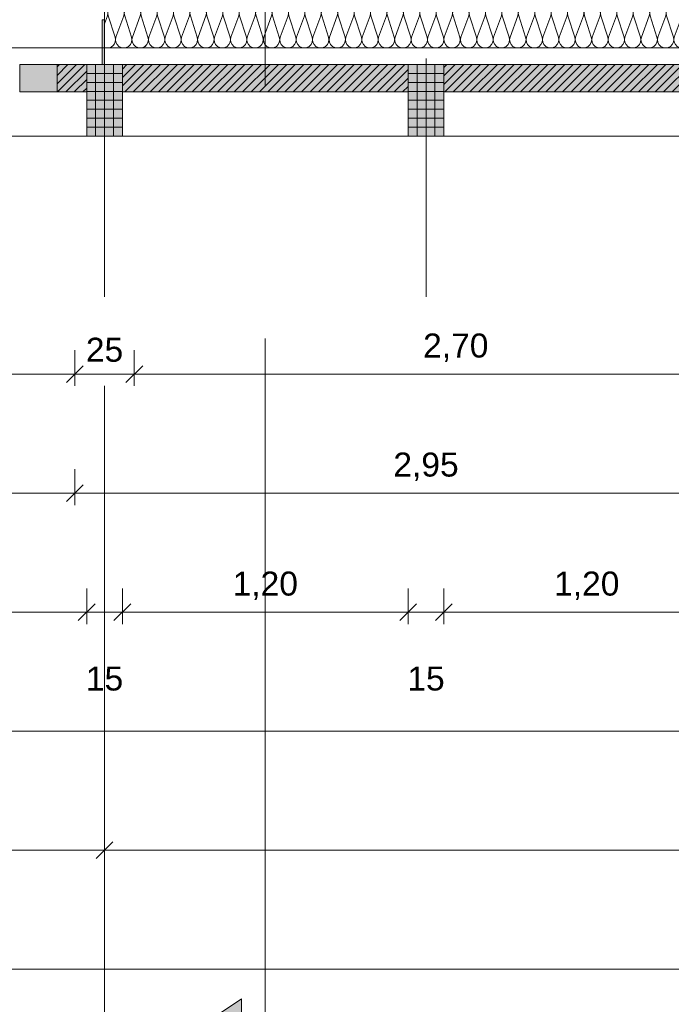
# Model space of a CAD drawing. Header units: metres. Extents: x -45 to 152, y -127 to 99.
# Tile 133 of 256: x -16.56 to -13.82, y -25.92 to -21.79. Entities that reach past the tile are written whole.
import ezdxf

# ---------------------------------------------------------------- set-up
doc = ezdxf.new("R2010")
doc.units = ezdxf.units.M
doc.header["$PDMODE"] = 1
doc.header["$PDSIZE"] = -2
doc.linetypes.add('Achsen 01', pattern=[5.291531, 3.175, -1.058062, 0.352704, -0.705764])
doc.linetypes.add('Raster 01', pattern=[2, 1, -1])
doc.layers.get('0').update_dxf_attribs({"lineweight": 25})
for name, color, linetype, lineweight, true_color in [('014_Fassadenarbeiten-000 Aufsicht Betonfertigteile', 7, 'Continuous', 9, 0xc0c0c0), ('014_Fassadenarbeiten-000 Aufsicht Filtermauerwerk', 7, 'Continuous', 9, 0xa6a6a6), ('014_Fassadenarbeiten-330 mineralische Dämmung', 7, 'Continuous', 9, 0x666666), ('032_Metallarbeiten-PR_Fassade', 7, 'Continuous', 13, 0x444444), ('AV1-Achsen', 1, 'Achsen 01', 18, 0xff0000), ('AV1-Raster', 7, 'Raster 01', 9, 0xa6a6a6)]:
    doc.layers.add(name, color=color, linetype=linetype, lineweight=lineweight, true_color=true_color)
for name, color, linetype, lineweight in [('014_Fassadenarbeiten-330 Betonfertigteile vertikal', 7, 'Continuous', 9), ('014_Fassadenarbeiten-330 Filtermauerwerk 11.5cm', 7, 'Continuous', 9), ('_1.35m (3D)', 7, 'Continuous', 9), ('_GRU (2D)', 7, 'Continuous', 9), ('_OG 2 (2D)', 7, 'Continuous', 9), ('AV1-Schnitt Achsen', 7, 'Achsen 01', 18), ('Bemaßung-Bemaßung', 7, 'Continuous', 9)]:
    doc.layers.add(name, color=color, linetype=linetype, lineweight=lineweight)
doc.layers.get('0').freeze()
doc.styles.add('Arial', font='arial.ttf')
doc.dimstyles.new('COE 50', dxfattribs={"dimtxt": 126.090495, "dimasz": 0.001414, "dimexe": 0.001, "dimexo": 0.01, "dimgap": 0.001, "dimtad": 1, "dimdec": 3, "dimtxsty": 'Arial', "dimblk": 'VW_SLASH-4', "dimblk1": 'VW_SLASH-4', "dimblk2": 'VW_SLASH-4', "dimcen": 0, "dimadec": 3, "dimazin": 0, "dimtfac": 0.8, "dimtdec": 3, "dimtix": 1, "dimtmove": 0, "dimatfit": 0, "dimldrblk": 'VW_SLASH-3', "dimfxl": 0.002, "dimfxlon": 1, "dimfrac": 2, "dimtolj": 1, "dimarcsym": 0})
pattern_1 = [(45, (0, 0), (0.01767767, -0.01767767), [])]
pattern_2 = [(-90, (0, 0), (0.0375, 0), [])]
pattern_3 = [(0, (0, 0), (2e-18, -0.0375), [])]

# ---------------------------------------------------------------- blocks, each defined once
blk = doc.blocks.new('Group-2')
at = {"layer": 'AV1-Raster'}
for p, q in [((-16.2, -22.95), (-16.2, 1.35)), ((-14.85, -22.95), (-14.85, 1.35))]:
    blk.add_line(p, q, dxfattribs=at)
blk = doc.blocks.new('1.35m (3D)')
at = {"layer": 'AV1-Raster', "color": 7}
blk.add_blockref('Group-2', (0, 0), dxfattribs=at)
blk = doc.blocks.new('Group-211')
at = {"layer": '014_Fassadenarbeiten-330 mineralische Dämmung', "transparency": 33554687, "flags": 128}
for points in [[(-21.77, 15.9809, 0.324435), (-21.7316, 15.9934, 0.324435), (-21.7316, 16.0339, 0.324435), (-21.77, 16.0464), (-21.86, 16.0175, -0.324488), (-21.8985, 16.0301, -0.324488), (-21.8985, 16.0705, -0.324488), (-21.86, 16.0831), (-21.77, 16.0498, 0.324435), (-21.7316, 16.0624, 0.324435), (-21.7316, 16.1028, 0.324435), (-21.77, 16.1154), (-21.86, 16.0865, -0.324488), (-21.8985, 16.099, -0.324488), (-21.8985, 16.1395, -0.324488), (-21.86, 16.152), (-21.77, 16.1188, 0.324435), (-21.7316, 16.1313, 0.324435), (-21.7316, 16.1718, 0.324435), (-21.77, 16.1843), (-21.86, 16.1554, -0.624418), (-21.9029, 16.2)], [(-21.7318, 16.2, -0.321812), (-21.77, 16.1877), (-21.8033, 16.2)], [(-21.77, 13.4989, 1.372583), (-21.77, 13.5644), (-21.86, 13.5355, -1.372995), (-21.86, 13.6011), (-21.77, 13.5678, 1.372583), (-21.77, 13.6334), (-21.86, 13.6044, -1.372995), (-21.86, 13.67), (-21.77, 13.6367, 1.372583), (-21.77, 13.7023), (-21.86, 13.6734, -1.372995), (-21.86, 13.739), (-21.77, 13.7057, 1.372583), (-21.77, 13.7713), (-21.86, 13.7423, -1.372995), (-21.86, 13.8079), (-21.77, 13.7746, 1.372583), (-21.77, 13.8402), (-21.86, 13.8113, -1.372995), (-21.86, 13.8768), (-21.77, 13.8436, 1.372583), (-21.77, 13.9091), (-21.86, 13.8802, -1.372995), (-21.86, 13.9458), (-21.77, 13.9125, 1.372583), (-21.77, 13.9781), (-21.86, 13.9492, -1.372995), (-21.86, 14.0147), (-21.77, 13.9815, 1.372583), (-21.77, 14.047), (-21.86, 14.0181, -1.372995), (-21.86, 14.0837), (-21.77, 14.0504, 1.372583), (-21.77, 14.116), (-21.86, 14.0871, -1.372995), (-21.86, 14.1526), (-21.77, 14.1194, 1.372583), (-21.77, 14.1849), (-21.86, 14.156, -1.372995), (-21.86, 14.2216), (-21.77, 14.1883, 1.372583), (-21.77, 14.2539), (-21.86, 14.2249, -1.372995), (-21.86, 14.2905), (-21.77, 14.2572, 1.372583), (-21.77, 14.3228), (-21.86, 14.2939, -1.372995), (-21.86, 14.3595), (-21.77, 14.3262, 1.372583), (-21.77, 14.3918), (-21.86, 14.3628, -1.372995), (-21.86, 14.4284), (-21.77, 14.3951, 1.372583), (-21.77, 14.4607), (-21.86, 14.4318, -1.372995), (-21.86, 14.4973), (-21.77, 14.4641, 1.372583), (-21.77, 14.5296), (-21.86, 14.5007, -1.372995), (-21.86, 14.5663), (-21.77, 14.533, 1.372583), (-21.77, 14.5986), (-21.86, 14.5697, -1.372995), (-21.86, 14.6352), (-21.77, 14.602, 1.372583), (-21.77, 14.6675), (-21.86, 14.6386, -1.372995), (-21.86, 14.7042), (-21.77, 14.6709, 1.372583), (-21.77, 14.7365), (-21.86, 14.7076, -1.372995), (-21.86, 14.7731), (-21.77, 14.7399, 1.372583), (-21.77, 14.8054), (-21.86, 14.7765, -1.372995), (-21.86, 14.8421), (-21.77, 14.8088, 1.372583), (-21.77, 14.8744), (-21.86, 14.8454, -1.372995), (-21.86, 14.911), (-21.77, 14.8777, 1.372583), (-21.77, 14.9433), (-21.86, 14.9144, -1.372995), (-21.86, 14.98), (-21.77, 14.9467, 1.372583), (-21.77, 15.0123), (-21.86, 14.9833, -1.372995), (-21.86, 15.0489), (-21.77, 15.0156, 1.372583), (-21.77, 15.0812), (-21.86, 15.0523, -1.372995), (-21.86, 15.1179), (-21.77, 15.0846, 1.372583), (-21.77, 15.1502), (-21.86, 15.1212, -1.372995), (-21.86, 15.1868), (-21.77, 15.1535, 1.372583), (-21.77, 15.2191), (-21.86, 15.1902, -1.372995), (-21.86, 15.2557), (-21.77, 15.2225, 1.372583), (-21.77, 15.288), (-21.86, 15.2591, -1.372995), (-21.86, 15.3247), (-21.77, 15.2914, 1.372583), (-21.77, 15.357), (-21.86, 15.3281, -1.372995), (-21.86, 15.3936), (-21.77, 15.3604, 1.372583), (-21.77, 15.4259), (-21.86, 15.397, -1.372995), (-21.86, 15.4626), (-21.77, 15.4293, 1.372583), (-21.77, 15.4949), (-21.86, 15.466, -1.372995), (-21.86, 15.5315), (-21.77, 15.4983, 1.372583), (-21.77, 15.5638), (-21.86, 15.5349, -1.372995), (-21.86, 15.6005), (-21.77, 15.5672, 1.372583), (-21.77, 15.6328), (-21.86, 15.6038, -1.372995), (-21.86, 15.6694), (-21.77, 15.6361, 1.372583), (-21.77, 15.7017), (-21.86, 15.6728, -1.372995), (-21.86, 15.7384), (-21.77, 15.7051, 1.372583), (-21.77, 15.7707), (-21.86, 15.7417, -1.372995), (-21.86, 15.8073), (-21.77, 15.774, 1.372583), (-21.77, 15.8396), (-21.86, 15.8107, -1.372995), (-21.86, 15.8762), (-21.77, 15.843, 1.372583), (-21.77, 15.9085), (-21.86, 15.8796, -1.372995), (-21.86, 15.9452), (-21.77, 15.9119, 1.372583), (-21.77, 15.9775), (-21.86, 15.9486, -1.372995), (-21.86, 16.0141), (-21.77, 15.9809, 1.372583), (-21.77, 16.0464), (-21.86, 16.0175, -1.372995), (-21.86, 16.0831), (-21.77, 16.0498, 1.372583), (-21.77, 16.1154), (-21.86, 16.0865, -1.372995), (-21.86, 16.152)], [(-21.77, 13.6334, -0.324435), (-21.7316, 13.6208, -0.324435), (-21.7316, 13.5804, -0.324435), (-21.77, 13.5678), (-21.86, 13.6011, 0.324488), (-21.8985, 13.5885, 0.324488), (-21.8985, 13.5481, 0.324488), (-21.86, 13.5355), (-21.77, 13.5644, -0.324435), (-21.7316, 13.5519, -0.324435), (-21.7316, 13.5114, -0.324435), (-21.77, 13.4989), (-21.86, 13.5321, 0.54007), (-21.9048, 13.496)], [(-21.7684, 13.496, -0.131588), (-21.7505, 13.496)]]:
    blk.add_lwpolyline(points, format="xyb", dxfattribs=at)
blk = doc.blocks.new('Group-212')
at = {"layer": '014_Fassadenarbeiten-330 mineralische Dämmung', "transparency": 33554687}
blk.add_blockref('Group-211', (0, 0), dxfattribs=at)
blk = doc.blocks.new('Parametric Object-33')
at = {"layer": '014_Fassadenarbeiten-330 mineralische Dämmung', "color": 7, "transparency": 33554687}
blk.add_blockref('Group-212', (0, 0), dxfattribs=at)
at = {"layer": '014_Fassadenarbeiten-330 mineralische Dämmung', "color": 0, "flags": 1}
for tag in ['IFC_UUID', 'instanceID', 'prm0_name', 'prm0_type', 'prm0_value', 'prm1_name', 'prm1_type', 'prm1_value', 'prm2_name', 'prm2_type', 'prm2_value', 'prm3_name', 'prm3_type', 'prm3_value', 'prm4_name', 'prm4_type', 'prm4_value', 'prm5_name', 'prm5_type', 'prm5_value', 'prm6_name', 'prm6_type', 'prm6_value']:
    blk.add_attdef(tag, (-16.2, -21.9271), '', height=0.00018, dxfattribs=at)
blk = doc.blocks.new('VW_SLASH-4')
at = {"color": 0, "linetype": 'ByBlock', "lineweight": -2, "transparency": 16777216}
blk.add_line((0, 0), (-1, 0), dxfattribs=at)
at = {"color": 0, "linetype": 'Continuous', "lineweight": 15, "transparency": 16777216, "flags": 128}
blk.add_lwpolyline([(0.5, 0.5), (-0.5, -0.5)], dxfattribs=at)
blk = doc.blocks.new('*D434')
at = {"layer": 'Bemaßung-Bemaßung', "color": 0, "lineweight": -2}
for p, q in [((-39.15, -25.675), (-39.15, -25.825)), ((0, -25.675), (0, -25.825)), ((-0.0707, -25.775), (-39.0793, -25.775))]:
    blk.add_line(p, q, dxfattribs=at)
at = {"layer": 'Defpoints', "color": 0}
for p in [(-39.15, -21.6), (0, -21.6), (-39.15, -25.775)]:
    blk.add_point(p, dxfattribs=at)
at = {"layer": 'Bemaßung-Bemaßung', "color": 0, "lineweight": -2, "xscale": 0.070693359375, "yscale": 0.070693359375, "zscale": 0.070693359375, "rotation": 180}
blk.add_blockref('VW_SLASH-4', (-39.15, -25.775), dxfattribs=at)
at = {"layer": 'Bemaßung-Bemaßung', "color": 0, "lineweight": -2, "xscale": 0.070693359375, "yscale": 0.070693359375, "zscale": 0.070693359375}
blk.add_blockref('VW_SLASH-4', (0, -25.775), dxfattribs=at)
at = {"layer": 'Bemaßung-Bemaßung', "color": 0, "insert": (-19.575, -25.6341), "char_height": 0.15131, "attachment_point": 5, "style": 'Arial'}
blk.add_mtext('\\A1;39,15', dxfattribs=at)
blk = doc.blocks.new('VW_SLASH-3')
at = {"color": 0, "linetype": 'ByBlock', "lineweight": -2, "transparency": 16777216}
blk.add_line((0, 0), (-1, 0), dxfattribs=at)
at = {"color": 0, "linetype": 'Continuous', "lineweight": 15, "transparency": 16777216, "flags": 128}
blk.add_lwpolyline([(0.5, 0.5), (-0.5, -0.5)], dxfattribs=at)
blk = doc.blocks.new('*D438')
at = {"layer": 'Bemaßung-Bemaßung', "color": 0, "lineweight": -2}
for p, q in [((-22.95, -25.175), (-22.95, -25.325)), ((-16.2, -25.175), (-16.2, -25.325)), ((-16.2707, -25.275), (-22.8793, -25.275))]:
    blk.add_line(p, q, dxfattribs=at)
at = {"layer": 'Defpoints', "color": 0}
for p in [(-22.95, -21.6), (-16.2, -21.6), (-22.95, -25.275)]:
    blk.add_point(p, dxfattribs=at)
at = {"layer": 'Bemaßung-Bemaßung', "color": 0, "lineweight": -2, "xscale": 0.070693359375, "yscale": 0.070693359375, "zscale": 0.070693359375, "rotation": 180}
blk.add_blockref('VW_SLASH-4', (-22.95, -25.275), dxfattribs=at)
at = {"layer": 'Bemaßung-Bemaßung', "color": 0, "lineweight": -2, "xscale": 0.070693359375, "yscale": 0.070693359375, "zscale": 0.070693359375}
blk.add_blockref('VW_SLASH-4', (-16.2, -25.275), dxfattribs=at)
at = {"layer": 'Bemaßung-Bemaßung', "color": 0, "insert": (-19.575, -25.1644), "char_height": 0.10087, "attachment_point": 5, "style": 'Arial'}
blk.add_mtext('\\A1;6,75', dxfattribs=at)
blk = doc.blocks.new('*D439')
at = {"layer": 'Bemaßung-Bemaßung', "color": 0, "lineweight": -2}
for p, q in [((-16.2, -25.175), (-16.2, -25.325)), ((-10.8, -25.175), (-10.8, -25.325)), ((-10.8707, -25.275), (-16.1293, -25.275))]:
    blk.add_line(p, q, dxfattribs=at)
at = {"layer": 'Defpoints', "color": 0}
for p in [(-16.2, -21.6), (-10.8, -21.6), (-16.2, -25.275)]:
    blk.add_point(p, dxfattribs=at)
at = {"layer": 'Bemaßung-Bemaßung', "color": 0, "lineweight": -2, "xscale": 0.070693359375, "yscale": 0.070693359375, "zscale": 0.070693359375, "rotation": 180}
blk.add_blockref('VW_SLASH-4', (-16.2, -25.275), dxfattribs=at)
at = {"layer": 'Bemaßung-Bemaßung', "color": 0, "lineweight": -2, "xscale": 0.070693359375, "yscale": 0.070693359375, "zscale": 0.070693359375}
blk.add_blockref('VW_SLASH-4', (-10.8, -25.275), dxfattribs=at)
at = {"layer": 'Bemaßung-Bemaßung', "color": 0, "insert": (-13.5, -25.1644), "char_height": 0.10087, "attachment_point": 5, "style": 'Arial'}
blk.add_mtext('\\A1;5,40', dxfattribs=at)
blk = doc.blocks.new('*D458')
at = {"layer": 'Bemaßung-Bemaßung', "color": 0, "lineweight": -2}
for p, q in [((-39.825, -24.675), (-39.825, -24.825)), ((0.675, -24.675), (0.675, -24.825)), ((0.6043, -24.775), (-39.7543, -24.775))]:
    blk.add_line(p, q, dxfattribs=at)
at = {"layer": 'Defpoints', "color": 0}
for p in [(-39.825, -22.275), (0.675, -22.275), (-39.825, -24.775)]:
    blk.add_point(p, dxfattribs=at)
at = {"layer": 'Bemaßung-Bemaßung', "color": 0, "lineweight": -2, "xscale": 0.070693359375, "yscale": 0.070693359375, "zscale": 0.070693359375, "rotation": 180}
blk.add_blockref('VW_SLASH-4', (-39.825, -24.775), dxfattribs=at)
at = {"layer": 'Bemaßung-Bemaßung', "color": 0, "lineweight": -2, "xscale": 0.070693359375, "yscale": 0.070693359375, "zscale": 0.070693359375}
blk.add_blockref('VW_SLASH-4', (0.675, -24.775), dxfattribs=at)
at = {"layer": 'Bemaßung-Bemaßung', "color": 0, "insert": (-19.575, -24.6644), "char_height": 0.10087, "attachment_point": 5, "style": 'Arial'}
blk.add_mtext('\\A1;40,50', dxfattribs=at)
blk = doc.blocks.new('*D483')
at = {"layer": 'Bemaßung-Bemaßung', "color": 0, "linetype": 'Continuous', "lineweight": -2}
for p, q in [((-14.775, -24.175), (-14.775, -24.325)), ((-13.575, -24.175), (-13.575, -24.325)), ((-14.7043, -24.275), (-13.6457, -24.275))]:
    blk.add_line(p, q, dxfattribs=at)
at = {"layer": 'Defpoints', "color": 0}
for p in [(-14.775, -22.275), (-13.575, -22.275), (-13.575, -24.275)]:
    blk.add_point(p, dxfattribs=at)
at = {"layer": 'Bemaßung-Bemaßung', "color": 0, "lineweight": -2, "xscale": 0.070693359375, "yscale": 0.070693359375, "zscale": 0.070693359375, "rotation": 180}
blk.add_blockref('VW_SLASH-4', (-14.775, -24.275), dxfattribs=at)
at = {"layer": 'Bemaßung-Bemaßung', "color": 0, "lineweight": -2, "xscale": 0.070693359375, "yscale": 0.070693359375, "zscale": 0.070693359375}
blk.add_blockref('VW_SLASH-4', (-13.575, -24.275), dxfattribs=at)
at = {"layer": 'Bemaßung-Bemaßung', "color": 0, "insert": (-14.175, -24.1644), "char_height": 0.10087, "attachment_point": 5, "style": 'Arial'}
blk.add_mtext('\\A1;1,20', dxfattribs=at)
blk = doc.blocks.new('*D484')
at = {"layer": 'Bemaßung-Bemaßung', "color": 0, "linetype": 'Continuous', "lineweight": -2}
for p, q in [((-14.925, -24.175), (-14.925, -24.325)), ((-14.775, -24.175), (-14.775, -24.325)), ((-14.9957, -24.275), (-15.0664, -24.275)), ((-14.925, -24.275), (-14.775, -24.275)), ((-14.7043, -24.275), (-14.6336, -24.275))]:
    blk.add_line(p, q, dxfattribs=at)
at = {"layer": 'Defpoints', "color": 0}
for p in [(-14.925, -22.275), (-14.775, -22.275), (-14.775, -24.275)]:
    blk.add_point(p, dxfattribs=at)
at = {"layer": 'Bemaßung-Bemaßung', "color": 0, "lineweight": -2, "xscale": 0.070693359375, "yscale": 0.070693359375, "zscale": 0.070693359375}
blk.add_blockref('VW_SLASH-4', (-14.925, -24.275), dxfattribs=at)
at = {"layer": 'Bemaßung-Bemaßung', "color": 0, "lineweight": -2, "xscale": 0.070693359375, "yscale": 0.070693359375, "zscale": 0.070693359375, "rotation": 180}
blk.add_blockref('VW_SLASH-4', (-14.775, -24.275), dxfattribs=at)
at = {"layer": 'Bemaßung-Bemaßung', "color": 0, "insert": (-14.85, -24.5545), "char_height": 0.10087, "attachment_point": 5, "style": 'Arial'}
blk.add_mtext('\\A1;15', dxfattribs=at)
blk = doc.blocks.new('*D485')
at = {"layer": 'Bemaßung-Bemaßung', "color": 0, "linetype": 'Continuous', "lineweight": -2}
for p, q in [((-16.125, -24.175), (-16.125, -24.325)), ((-14.925, -24.175), (-14.925, -24.325)), ((-16.0543, -24.275), (-14.9957, -24.275))]:
    blk.add_line(p, q, dxfattribs=at)
at = {"layer": 'Defpoints', "color": 0}
for p in [(-16.125, -22.275), (-14.925, -22.275), (-14.925, -24.275)]:
    blk.add_point(p, dxfattribs=at)
at = {"layer": 'Bemaßung-Bemaßung', "color": 0, "lineweight": -2, "xscale": 0.070693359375, "yscale": 0.070693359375, "zscale": 0.070693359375, "rotation": 180}
blk.add_blockref('VW_SLASH-4', (-16.125, -24.275), dxfattribs=at)
at = {"layer": 'Bemaßung-Bemaßung', "color": 0, "lineweight": -2, "xscale": 0.070693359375, "yscale": 0.070693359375, "zscale": 0.070693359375}
blk.add_blockref('VW_SLASH-4', (-14.925, -24.275), dxfattribs=at)
at = {"layer": 'Bemaßung-Bemaßung', "color": 0, "insert": (-15.525, -24.1644), "char_height": 0.10087, "attachment_point": 5, "style": 'Arial'}
blk.add_mtext('\\A1;1,20', dxfattribs=at)
blk = doc.blocks.new('*D486')
at = {"layer": 'Bemaßung-Bemaßung', "color": 0, "linetype": 'Continuous', "lineweight": -2}
for p, q in [((-16.275, -24.175), (-16.275, -24.325)), ((-16.125, -24.175), (-16.125, -24.325)), ((-16.3457, -24.275), (-16.4164, -24.275)), ((-16.275, -24.275), (-16.125, -24.275)), ((-16.0543, -24.275), (-15.9836, -24.275))]:
    blk.add_line(p, q, dxfattribs=at)
at = {"layer": 'Defpoints', "color": 0}
for p in [(-16.275, -22.275), (-16.125, -22.275), (-16.125, -24.275)]:
    blk.add_point(p, dxfattribs=at)
at = {"layer": 'Bemaßung-Bemaßung', "color": 0, "lineweight": -2, "xscale": 0.070693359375, "yscale": 0.070693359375, "zscale": 0.070693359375}
blk.add_blockref('VW_SLASH-4', (-16.275, -24.275), dxfattribs=at)
at = {"layer": 'Bemaßung-Bemaßung', "color": 0, "lineweight": -2, "xscale": 0.070693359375, "yscale": 0.070693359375, "zscale": 0.070693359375, "rotation": 180}
blk.add_blockref('VW_SLASH-4', (-16.125, -24.275), dxfattribs=at)
at = {"layer": 'Bemaßung-Bemaßung', "color": 0, "insert": (-16.2, -24.5545), "char_height": 0.10087, "attachment_point": 5, "style": 'Arial'}
blk.add_mtext('\\A1;15', dxfattribs=at)
blk = doc.blocks.new('*D487')
at = {"layer": 'Bemaßung-Bemaßung', "color": 0, "linetype": 'Continuous', "lineweight": -2}
for p, q in [((-17.475, -24.175), (-17.475, -24.325)), ((-16.275, -24.175), (-16.275, -24.325)), ((-17.4043, -24.275), (-16.3457, -24.275))]:
    blk.add_line(p, q, dxfattribs=at)
at = {"layer": 'Defpoints', "color": 0}
for p in [(-17.475, -22.275), (-16.275, -22.275), (-16.275, -24.275)]:
    blk.add_point(p, dxfattribs=at)
at = {"layer": 'Bemaßung-Bemaßung', "color": 0, "lineweight": -2, "xscale": 0.070693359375, "yscale": 0.070693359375, "zscale": 0.070693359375, "rotation": 180}
blk.add_blockref('VW_SLASH-4', (-17.475, -24.275), dxfattribs=at)
at = {"layer": 'Bemaßung-Bemaßung', "color": 0, "lineweight": -2, "xscale": 0.070693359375, "yscale": 0.070693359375, "zscale": 0.070693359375}
blk.add_blockref('VW_SLASH-4', (-16.275, -24.275), dxfattribs=at)
at = {"layer": 'Bemaßung-Bemaßung', "color": 0, "insert": (-16.875, -24.1644), "char_height": 0.10087, "attachment_point": 5, "style": 'Arial'}
blk.add_mtext('\\A1;1,20', dxfattribs=at)
blk = doc.blocks.new('*D670')
at = {"layer": 'Bemaßung-Bemaßung', "color": 0, "linetype": 'Continuous', "lineweight": -2}
for p, q in [((-17.875, -23.175), (-17.875, -23.325)), ((-16.325, -23.175), (-16.325, -23.325)), ((-16.3957, -23.275), (-17.8043, -23.275))]:
    blk.add_line(p, q, dxfattribs=at)
at = {"layer": 'Defpoints', "color": 0}
for p in [(-17.875, -18.625), (-16.325, -21.475), (-17.875, -23.275)]:
    blk.add_point(p, dxfattribs=at)
at = {"layer": 'Bemaßung-Bemaßung', "color": 0, "lineweight": -2, "xscale": 0.070693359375, "yscale": 0.070693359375, "zscale": 0.070693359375, "rotation": 180}
blk.add_blockref('VW_SLASH-4', (-17.875, -23.275), dxfattribs=at)
at = {"layer": 'Bemaßung-Bemaßung', "color": 0, "lineweight": -2, "xscale": 0.070693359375, "yscale": 0.070693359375, "zscale": 0.070693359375}
blk.add_blockref('VW_SLASH-4', (-16.325, -23.275), dxfattribs=at)
at = {"layer": 'Bemaßung-Bemaßung', "color": 0, "insert": (-17.1, -23.1644), "char_height": 0.10087, "attachment_point": 5, "style": 'Arial'}
blk.add_mtext('\\A1;1,55', dxfattribs=at)
blk = doc.blocks.new('*D671')
at = {"layer": 'Bemaßung-Bemaßung', "color": 0, "linetype": 'Continuous', "lineweight": -2}
for p, q in [((-16.325, -23.175), (-16.325, -23.325)), ((-16.075, -23.175), (-16.075, -23.325)), ((-16.1457, -23.275), (-16.2543, -23.275))]:
    blk.add_line(p, q, dxfattribs=at)
at = {"layer": 'Defpoints', "color": 0}
for p in [(-16.325, -21.475), (-16.075, -21.725), (-16.325, -23.275)]:
    blk.add_point(p, dxfattribs=at)
at = {"layer": 'Bemaßung-Bemaßung', "color": 0, "lineweight": -2, "xscale": 0.070693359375, "yscale": 0.070693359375, "zscale": 0.070693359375, "rotation": 180}
blk.add_blockref('VW_SLASH-4', (-16.325, -23.275), dxfattribs=at)
at = {"layer": 'Bemaßung-Bemaßung', "color": 0, "lineweight": -2, "xscale": 0.070693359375, "yscale": 0.070693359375, "zscale": 0.070693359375}
blk.add_blockref('VW_SLASH-4', (-16.075, -23.275), dxfattribs=at)
at = {"layer": 'Bemaßung-Bemaßung', "color": 0, "insert": (-16.2, -23.1735), "char_height": 0.10087, "attachment_point": 5, "style": 'Arial'}
blk.add_mtext('\\A1;25', dxfattribs=at)
blk = doc.blocks.new('*D672')
at = {"layer": 'Bemaßung-Bemaßung', "color": 0, "linetype": 'Continuous', "lineweight": -2}
for p, q in [((-16.075, -23.175), (-16.075, -23.325)), ((-13.375, -23.175), (-13.375, -23.325)), ((-13.4457, -23.275), (-16.0043, -23.275))]:
    blk.add_line(p, q, dxfattribs=at)
at = {"layer": 'Defpoints', "color": 0}
for p in [(-13.375, -21.475), (-16.075, -21.725), (-16.075, -23.275)]:
    blk.add_point(p, dxfattribs=at)
at = {"layer": 'Bemaßung-Bemaßung', "color": 0, "lineweight": -2, "xscale": 0.070693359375, "yscale": 0.070693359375, "zscale": 0.070693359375, "rotation": 180}
blk.add_blockref('VW_SLASH-4', (-16.075, -23.275), dxfattribs=at)
at = {"layer": 'Bemaßung-Bemaßung', "color": 0, "lineweight": -2, "xscale": 0.070693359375, "yscale": 0.070693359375, "zscale": 0.070693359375}
blk.add_blockref('VW_SLASH-4', (-13.375, -23.275), dxfattribs=at)
at = {"layer": 'Bemaßung-Bemaßung', "color": 0, "insert": (-14.725, -23.1644), "char_height": 0.10087, "attachment_point": 5, "style": 'Arial'}
blk.add_mtext('\\A1;2,70', dxfattribs=at)
blk = doc.blocks.new('*D744')
at = {"layer": 'Bemaßung-Bemaßung', "color": 0, "lineweight": -2}
for p, q in [((-18.775, -23.675), (-18.775, -23.825)), ((-16.325, -23.675), (-16.325, -23.825)), ((-16.3957, -23.775), (-18.7043, -23.775))]:
    blk.add_line(p, q, dxfattribs=at)
at = {"layer": 'Defpoints', "color": 0}
for p in [(-18.775, -21.475), (-16.325, -21.725), (-18.775, -23.775)]:
    blk.add_point(p, dxfattribs=at)
at = {"layer": 'Bemaßung-Bemaßung', "color": 0, "lineweight": -2, "xscale": 0.070693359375, "yscale": 0.070693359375, "zscale": 0.070693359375, "rotation": 180}
blk.add_blockref('VW_SLASH-4', (-18.775, -23.775), dxfattribs=at)
at = {"layer": 'Bemaßung-Bemaßung', "color": 0, "lineweight": -2, "xscale": 0.070693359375, "yscale": 0.070693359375, "zscale": 0.070693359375}
blk.add_blockref('VW_SLASH-4', (-16.325, -23.775), dxfattribs=at)
at = {"layer": 'Bemaßung-Bemaßung', "color": 0, "insert": (-17.55, -23.6644), "char_height": 0.10087, "attachment_point": 5, "style": 'Arial'}
blk.add_mtext('\\A1;2,45', dxfattribs=at)
blk = doc.blocks.new('*D745')
at = {"layer": 'Bemaßung-Bemaßung', "color": 0, "lineweight": -2}
for p, q in [((-16.325, -23.675), (-16.325, -23.825)), ((-13.375, -23.675), (-13.375, -23.825)), ((-13.4457, -23.775), (-16.2543, -23.775))]:
    blk.add_line(p, q, dxfattribs=at)
at = {"layer": 'Defpoints', "color": 0}
for p in [(-13.375, -21.475), (-16.325, -21.725), (-16.325, -23.775)]:
    blk.add_point(p, dxfattribs=at)
at = {"layer": 'Bemaßung-Bemaßung', "color": 0, "lineweight": -2, "xscale": 0.070693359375, "yscale": 0.070693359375, "zscale": 0.070693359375, "rotation": 180}
blk.add_blockref('VW_SLASH-4', (-16.325, -23.775), dxfattribs=at)
at = {"layer": 'Bemaßung-Bemaßung', "color": 0, "lineweight": -2, "xscale": 0.070693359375, "yscale": 0.070693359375, "zscale": 0.070693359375}
blk.add_blockref('VW_SLASH-4', (-13.375, -23.775), dxfattribs=at)
at = {"layer": 'Bemaßung-Bemaßung', "color": 0, "insert": (-14.85, -23.6644), "char_height": 0.10087, "attachment_point": 5, "style": 'Arial'}
blk.add_mtext('\\A1;2,95', dxfattribs=at)
blk = doc.blocks.new('Group-732')
at = {"layer": 'AV1-Achsen'}
blk.add_line((-16.2, -26.5), (-16.2, 4.9), dxfattribs=at)
blk = doc.blocks.new('Group-746')
at = {"layer": 'AV1-Schnitt Achsen', "linetype": 'Continuous', "lineweight": 0}
blk.add_hatch(color=7, dxfattribs=at).paths.add_polyline_path([(-15.625, -25.9), (-15.625, -26.3), (-15.925, -26.1)])
at = {"layer": 'AV1-Schnitt Achsen'}
blk.add_line((-15.525, -26.3), (-15.525, 4.7), dxfattribs=at)
at = {"layer": 'AV1-Schnitt Achsen', "linetype": 'Continuous', "flags": 128}
blk.add_lwpolyline([(-15.625, -25.9), (-15.625, -26.3), (-15.925, -26.1)], close=True, dxfattribs=at)
blk = doc.blocks.new('GRU (2D)')
at = {"layer": 'AV1-Achsen', "color": 7}
blk.add_blockref('Group-732', (0, 0), dxfattribs=at)
at = {"layer": 'AV1-Schnitt Achsen', "color": 7}
blk.add_blockref('Group-746', (0, 0), dxfattribs=at)
blk = doc.blocks.new('OG 2 (2D)')
at = {"layer": '014_Fassadenarbeiten-000 Aufsicht Filtermauerwerk', "linetype": 'Continuous', "lineweight": 0, "true_color": 0xd19783, "transparency": 33554559}
blk.add_hatch(color=33, dxfattribs=at).paths.add_polyline_path([(-16.3988, -21.975), (-16.3988, -22.09), (-16.5563, -22.09), (-16.5563, -21.975)])
at = {"layer": '014_Fassadenarbeiten-330 Betonfertigteile vertikal', "linetype": 'Continuous', "lineweight": 0}
for points in [[(-16.275, -21.975), (-16.125, -21.975), (-16.125, -22.275), (-16.275, -22.275)], [(-14.925, -21.975), (-14.775, -21.975), (-14.775, -22.275), (-14.925, -22.275)]]:
    blk.add_hatch(color=9, dxfattribs=at).paths.add_polyline_path(points)
at = {"layer": '014_Fassadenarbeiten-330 Betonfertigteile vertikal', "linetype": 'Continuous', "lineweight": 9}
h = blk.add_hatch(dxfattribs=at)
h.set_pattern_fill('Stahlbetonfertigteil', color=8, style=0, pattern_type=2)
h.set_pattern_definition(pattern_2)
h.paths.add_polyline_path([(-16.275, -21.975), (-16.125, -21.975), (-16.125, -22.275), (-16.275, -22.275)])
at = {"layer": '014_Fassadenarbeiten-330 Betonfertigteile vertikal', "linetype": 'Continuous', "lineweight": 13}
h = blk.add_hatch(dxfattribs=at)
h.set_pattern_fill('Stahlbetonfertigteil-1', color=8, style=0, pattern_type=2)
h.set_pattern_definition(pattern_3)
h.paths.add_polyline_path([(-16.275, -21.975), (-16.125, -21.975), (-16.125, -22.275), (-16.275, -22.275)])
at = {"layer": '014_Fassadenarbeiten-330 Betonfertigteile vertikal', "linetype": 'Continuous', "lineweight": 9}
h = blk.add_hatch(dxfattribs=at)
h.set_pattern_fill('Stahlbetonfertigteil', color=8, style=0, pattern_type=2)
h.set_pattern_definition(pattern_2)
h.paths.add_polyline_path([(-14.925, -21.975), (-14.775, -21.975), (-14.775, -22.275), (-14.925, -22.275)])
at = {"layer": '014_Fassadenarbeiten-330 Betonfertigteile vertikal', "linetype": 'Continuous', "lineweight": 13}
h = blk.add_hatch(dxfattribs=at)
h.set_pattern_fill('Stahlbetonfertigteil-1', color=8, style=0, pattern_type=2)
h.set_pattern_definition(pattern_3)
h.paths.add_polyline_path([(-14.925, -21.975), (-14.775, -21.975), (-14.775, -22.275), (-14.925, -22.275)])
at = {"layer": '014_Fassadenarbeiten-330 Filtermauerwerk 11.5cm', "linetype": 'Continuous', "lineweight": 0, "true_color": 0xd19783}
for points in [[(-16.275, -21.975), (-16.275, -22.09), (-16.3988, -22.09), (-16.3988, -21.975)], [(-16.125, -22.09), (-16.125, -21.975), (-14.925, -21.975), (-14.925, -22.09)], [(-14.775, -22.09), (-14.775, -21.975), (-13.575, -21.975), (-13.575, -22.09)]]:
    blk.add_hatch(color=33, dxfattribs=at).paths.add_polyline_path(points)
at = {"layer": '014_Fassadenarbeiten-330 Filtermauerwerk 11.5cm', "linetype": 'Continuous', "lineweight": 9}
h = blk.add_hatch(dxfattribs=at)
h.set_pattern_fill('Mauerwerk Münster', color=8, style=0, pattern_type=2)
h.set_pattern_definition(pattern_1)
h.paths.add_polyline_path([(-16.275, -21.975), (-16.275, -22.09), (-16.3988, -22.09), (-16.3988, -21.975)])
h = blk.add_hatch(dxfattribs=at)
h.set_pattern_fill('Mauerwerk Münster', color=8, style=0, pattern_type=2)
h.set_pattern_definition(pattern_1)
h.paths.add_polyline_path([(-16.125, -22.09), (-16.125, -21.975), (-14.925, -21.975), (-14.925, -22.09)])
h = blk.add_hatch(dxfattribs=at)
h.set_pattern_fill('Mauerwerk Münster', color=8, style=0, pattern_type=2)
h.set_pattern_definition(pattern_1)
h.paths.add_polyline_path([(-14.775, -22.09), (-14.775, -21.975), (-13.575, -21.975), (-13.575, -22.09)])
at = {"layer": '032_Metallarbeiten-PR_Fassade', "linetype": 'Continuous', "lineweight": 0}
blk.add_hatch(color=253, dxfattribs=at).paths.add_polyline_path([(-16.2, -21.7863), (-16.2, -21.975), (-16.21, -21.975), (-16.21, -21.7863)])
at = {"layer": '014_Fassadenarbeiten-000 Aufsicht Betonfertigteile', "flags": 128}
blk.add_lwpolyline([(-39.455, -21.905), (0.305, -21.905), (0.675, -22.275), (-39.825, -22.275)], close=True, dxfattribs=at)
at = {"layer": '014_Fassadenarbeiten-000 Aufsicht Filtermauerwerk', "flags": 128}
blk.add_lwpolyline([(-16.3988, -21.975), (-16.3988, -22.09), (-16.5563, -22.09), (-16.5563, -21.975)], close=True, dxfattribs=at)
at = {"layer": '014_Fassadenarbeiten-330 Betonfertigteile vertikal', "flags": 128}
for points in [[(-16.275, -21.975), (-16.125, -21.975), (-16.125, -22.275), (-16.275, -22.275)], [(-14.925, -21.975), (-14.775, -21.975), (-14.775, -22.275), (-14.925, -22.275)]]:
    blk.add_lwpolyline(points, close=True, dxfattribs=at)
at = {"layer": '014_Fassadenarbeiten-330 Filtermauerwerk 11.5cm', "flags": 128}
for points in [[(-16.275, -21.975), (-16.275, -22.09), (-16.3988, -22.09), (-16.3988, -21.975)], [(-16.125, -22.09), (-16.125, -21.975), (-14.925, -21.975), (-14.925, -22.09)], [(-14.775, -22.09), (-14.775, -21.975), (-13.575, -21.975), (-13.575, -22.09)]]:
    blk.add_lwpolyline(points, close=True, dxfattribs=at)
at = {"layer": '014_Fassadenarbeiten-330 mineralische Dämmung', "flags": 128}
blk.add_lwpolyline([(-16.2, -21.905), (-13.496, -21.905), (-13.496, -21.725), (-16.2, -21.725)], close=True, dxfattribs=at)
at = {"layer": '032_Metallarbeiten-PR_Fassade', "color": 251, "flags": 128}
blk.add_lwpolyline([(-16.2, -21.7863), (-16.2, -21.975), (-16.21, -21.975), (-16.21, -21.7863)], close=True, dxfattribs=at)
at = {"layer": '014_Fassadenarbeiten-330 mineralische Dämmung', "rotation": 90}
blk.add_blockref('Parametric Object-33', (0, 0), dxfattribs=at)
at = {"layer": 'Bemaßung-Bemaßung', "linetype": 'Continuous'}
for base, p1, p2, text, override, picture, middle in [((-17.875, -23.275), (-16.325, -21.475), (-17.875, -18.625), '1,55', {"dimtxt": 0.100872, "dimasz": 0.070693, "dimexe": 0.05, "dimgap": 0.05, "dimpost": '<>', "dimtxsty": 'Arial', "dimtmove": 2, "dimfxl": 0.1}, '*D670', (-17.1, -23.1644)), ((-16.325, -23.275), (-16.075, -21.725), (-16.325, -21.475), '25', {"dimtxt": 0.100872, "dimasz": 0.070693, "dimexe": 0.05, "dimgap": 0.05, "dimpost": '<>', "dimtxsty": 'Arial', "dimtmove": 2, "dimfxl": 0.1}, '*D671', (-16.2, -23.1735)), ((-16.075, -23.275), (-13.375, -21.475), (-16.075, -21.725), '2,70', {"dimtxt": 0.100872, "dimasz": 0.070693, "dimexe": 0.05, "dimgap": 0.05, "dimpost": '<>', "dimtxsty": 'Arial', "dimtmove": 2, "dimfxl": 0.1}, '*D672', (-14.725, -23.1644)), ((-16.275, -24.275), (-17.475, -22.275), (-16.275, -22.275), '1,20', {"dimtxt": 0.100872, "dimasz": 0.070693, "dimexe": 0.05, "dimgap": 0.05, "dimpost": '<>', "dimtxsty": 'Arial', "dimtmove": 2, "dimfxl": 0.1}, '*D487', (-16.875, -24.1644)), ((-16.125, -24.275), (-16.275, -22.275), (-16.125, -22.275), '15', {"dimtxt": 0.100872, "dimasz": 0.070693, "dimexe": 0.05, "dimgap": 0.05, "dimpost": '<>', "dimtxsty": 'Arial', "dimtix": 0, "dimtmove": 2, "dimfxl": 0.1}, '*D486', (-16.2, -24.5545)), ((-14.925, -24.275), (-16.125, -22.275), (-14.925, -22.275), '1,20', {"dimtxt": 0.100872, "dimasz": 0.070693, "dimexe": 0.05, "dimgap": 0.05, "dimpost": '<>', "dimtxsty": 'Arial', "dimtmove": 2, "dimfxl": 0.1}, '*D485', (-15.525, -24.1644)), ((-14.775, -24.275), (-14.925, -22.275), (-14.775, -22.275), '15', {"dimtxt": 0.100872, "dimasz": 0.070693, "dimexe": 0.05, "dimgap": 0.05, "dimpost": '<>', "dimtxsty": 'Arial', "dimtix": 0, "dimtmove": 2, "dimfxl": 0.1}, '*D484', (-14.85, -24.5545)), ((-13.575, -24.275), (-14.775, -22.275), (-13.575, -22.275), '1,20', {"dimtxt": 0.100872, "dimasz": 0.070693, "dimexe": 0.05, "dimgap": 0.05, "dimpost": '<>', "dimtxsty": 'Arial', "dimtmove": 2, "dimfxl": 0.1}, '*D483', (-14.175, -24.1644))]:
    dim = blk.add_linear_dim(base=base, p1=p1, p2=p2, text=text, dimstyle='COE 50', override=override, dxfattribs=at)
    dim.commit()
    dim.dimension.update_dxf_attribs({"geometry": picture, "text_midpoint": middle})
at = {"layer": 'Bemaßung-Bemaßung'}
for base, p1, p2, text, picture, middle in [((-18.775, -23.775), (-16.325, -21.725), (-18.775, -21.475), '2,45', '*D744', (-17.55, -23.6644)), ((-16.325, -23.775), (-13.375, -21.475), (-16.325, -21.725), '2,95', '*D745', (-14.85, -23.6644)), ((-39.825, -24.775), (0.675, -22.275), (-39.825, -22.275), '40,50', '*D458', (-19.575, -24.6644))]:
    dim = blk.add_linear_dim(base=base, p1=p1, p2=p2, text=text, dimstyle='COE 50', override={"dimtxt": 0.100872, "dimasz": 0.070693, "dimexe": 0.05, "dimgap": 0.05, "dimpost": '<>', "dimtxsty": 'Arial', "dimtmove": 2, "dimfxl": 0.1}, dxfattribs=at)
    dim.commit()
    dim.dimension.update_dxf_attribs({"geometry": picture, "text_midpoint": middle})
at = {"layer": 'Bemaßung-Bemaßung', "color": 1}
for base, p1, p2, text, override, picture, middle in [((-39.15, -25.775), (0, -21.6), (-39.15, -21.6), '39,15', {"dimtxt": 0.151309, "dimasz": 0.070693, "dimexe": 0.05, "dimgap": 0.05, "dimpost": '<>', "dimtxsty": 'Arial', "dimtmove": 2, "dimfxl": 0.1}, '*D434', (-19.575, -25.6341)), ((-22.95, -25.275), (-16.2, -21.6), (-22.95, -21.6), '6,75', {"dimtxt": 0.100872, "dimasz": 0.070693, "dimexe": 0.05, "dimgap": 0.05, "dimpost": '<>', "dimtxsty": 'Arial', "dimtmove": 2, "dimfxl": 0.1}, '*D438', (-19.575, -25.1644)), ((-16.2, -25.275), (-10.8, -21.6), (-16.2, -21.6), '5,40', {"dimtxt": 0.100872, "dimasz": 0.070693, "dimexe": 0.05, "dimgap": 0.05, "dimpost": '<>', "dimtxsty": 'Arial', "dimtmove": 2, "dimfxl": 0.1}, '*D439', (-13.5, -25.1644))]:
    dim = blk.add_linear_dim(base=base, p1=p1, p2=p2, text=text, dimstyle='COE 50', override=override, dxfattribs=at)
    dim.commit()
    dim.dimension.update_dxf_attribs({"geometry": picture, "text_midpoint": middle})

msp = doc.modelspace()

# ---------------------------------------------------------------- block references
at = {"layer": '_1.35m (3D)'}
msp.add_blockref('1.35m (3D)', (0, 0), dxfattribs=at)

# ---------------------------------------------------------------- next in the draw order: block references
at = {"layer": '_OG 2 (2D)'}
msp.add_blockref('OG 2 (2D)', (0, 0), dxfattribs=at)

# ---------------------------------------------------------------- next in the draw order: block references
at = {"layer": '_GRU (2D)'}
msp.add_blockref('GRU (2D)', (0, 0), dxfattribs=at)

doc.saveas('drawing.dxf')
